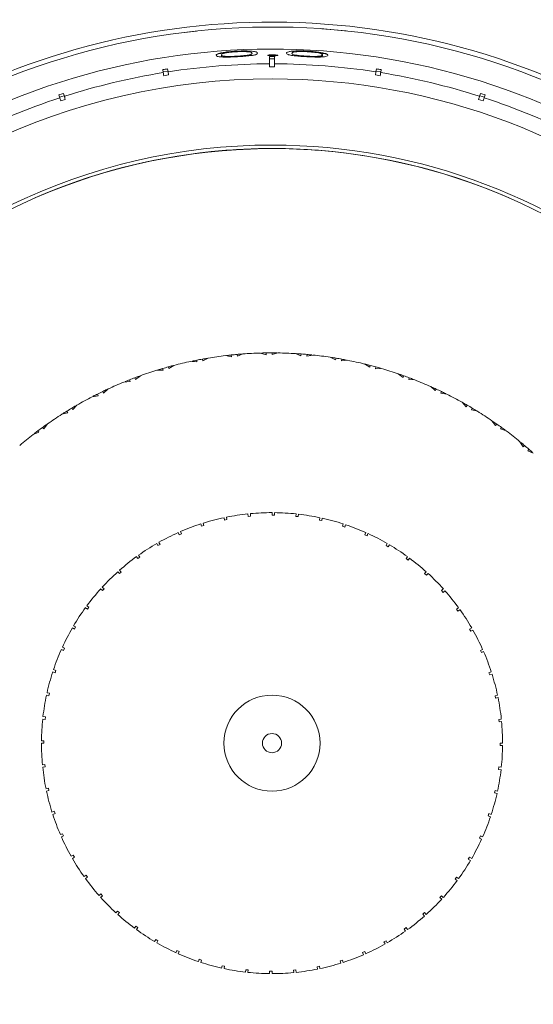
# Model space of a CAD drawing. Header units: inches. Extents: x -3.6 to 22.2, y -7.8 to 16.7.
# Tile 13 of 127: x 5 to 6, y -5.3 to -3.2. Entities that reach past the tile are written whole.
import ezdxf

# ---------------------------------------------------------------- set-up
doc = ezdxf.new("R2010")
doc.units = ezdxf.units.IN
doc.header["$MEASUREMENT"] = 0

msp = doc.modelspace()

# ---------------------------------------------------------------- linework, layer by layer
at = {"color": 7, "linetype": 'Continuous', "lineweight": 15}
for p, q in [((5.3097, -3.2691), (5.3343, -3.2664)), ((5.6166, -3.2637), (5.591, -3.2617)), ((5.6166, -3.2637), (5.6412, -3.2661)), ((5.3858, -3.3165), (5.3858, -3.3153)), ((5.4167, -3.3191), (5.4167, -3.318)), ((5.4436, -3.3169), (5.4436, -3.315)), ((5.4842, -3.3187), (5.4842, -3.3337)), ((5.4942, -3.3237), (5.4842, -3.3237)), ((5.4908, -3.3171), (5.4908, -3.3153)), ((5.4942, -3.3337), (5.4942, -3.3187)), ((5.561, -3.319), (5.561, -3.3179)), ((5.585, -3.3196), (5.5878, -3.3192)), ((5.5878, -3.3192), (5.5878, -3.3177)), ((5.5925, -3.3165), (5.5925, -3.3153)), ((5.2654, -3.3454), (5.2664, -3.3516)), ((5.2761, -3.3488), (5.2662, -3.3503)), ((5.2763, -3.35), (5.2753, -3.3439)), ((5.4942, -3.3401), (5.4842, -3.3401)), ((5.703, -3.3439), (5.7021, -3.35)), ((5.7121, -3.3503), (5.7023, -3.3488)), ((5.7119, -3.3516), (5.7129, -3.3454)), ((5.2773, -3.3564), (5.2674, -3.3579)), ((5.7109, -3.3579), (5.701, -3.3564)), ((5.0522, -3.3974), (5.0541, -3.4034)), ((5.0632, -3.3991), (5.0537, -3.4022)), ((5.0656, -3.4064), (5.0561, -3.4095)), ((5.0636, -3.4003), (5.0617, -3.3943)), ((5.9222, -3.4095), (5.9127, -3.4064)), ((5.9166, -3.3943), (5.9147, -3.4003)), ((5.9246, -3.4022), (5.9151, -3.3991)), ((5.9242, -3.4034), (5.9261, -3.3974)), ((5.4842, -3.5072), (5.4842, -3.5076)), ((5.4942, -3.5072), (5.4942, -3.5076)), ((5.3643, -3.5136), (5.3644, -3.514)), ((5.614, -3.5136), (5.6139, -3.514)), ((5.0029, -3.6084), (5.0031, -3.6088)), ((5.9754, -3.6084), (5.9753, -3.6088)), ((5.3937, -3.9318), (5.4059, -3.9341)), ((5.4057, -3.9305), (5.4059, -3.9341)), ((5.4176, -3.9293), (5.4182, -3.9329)), ((5.4297, -3.9283), (5.4182, -3.9329)), ((5.4653, -3.9265), (5.4772, -3.9298)), ((5.4774, -3.9262), (5.4772, -3.9298)), ((5.4893, -3.9261), (5.4895, -3.9297)), ((5.5014, -3.9262), (5.4895, -3.9297)), ((5.537, -3.9276), (5.5486, -3.9319)), ((5.5491, -3.9284), (5.5486, -3.9319)), ((5.561, -3.9294), (5.5609, -3.933)), ((5.5731, -3.9305), (5.5609, -3.933)), ((5.6084, -3.9351), (5.6196, -3.9405)), ((5.2765, -3.9549), (5.2777, -3.9583)), ((5.2882, -3.9518), (5.2777, -3.9583)), ((5.3229, -3.9436), (5.3352, -3.9448)), ((5.3348, -3.9412), (5.3352, -3.9448)), ((5.3464, -3.939), (5.3473, -3.9425)), ((5.3584, -3.9369), (5.3473, -3.9425)), ((5.6204, -3.937), (5.6196, -3.9405)), ((5.6321, -3.939), (5.6317, -3.9426)), ((5.6441, -3.9413), (5.6317, -3.9426)), ((5.6789, -3.9489), (5.6895, -3.9553)), ((5.6906, -3.9519), (5.6895, -3.9553)), ((5.7021, -3.955), (5.7014, -3.9585)), ((5.2196, -3.9729), (5.2097, -3.9804)), ((5.2534, -3.9617), (5.2658, -3.9617)), ((5.265, -3.9582), (5.2658, -3.9617)), ((5.7138, -3.9583), (5.7014, -3.9585)), ((5.7478, -3.9691), (5.7578, -3.9764)), ((5.7592, -3.9731), (5.7578, -3.9764)), ((5.1858, -3.9859), (5.1982, -3.9848)), ((5.1971, -3.9814), (5.1982, -3.9848)), ((5.2082, -3.9771), (5.2097, -3.9804)), ((5.7704, -3.9772), (5.7694, -3.9806)), ((5.7817, -3.9815), (5.7694, -3.9806)), ((5.8146, -3.9953), (5.8239, -4.0035)), ((5.1207, -4.016), (5.1329, -4.0139)), ((5.1315, -4.0105), (5.1329, -4.0139)), ((5.1422, -4.0053), (5.144, -4.0084)), ((5.1531, -4.0001), (5.144, -4.0084)), ((5.8256, -4.0003), (5.8239, -4.0035)), ((5.8364, -4.0054), (5.8351, -4.0088)), ((5.8473, -4.0108), (5.8351, -4.0088)), ((5.0894, -4.0332), (5.081, -4.0423)), ((5.8788, -4.0274), (5.8873, -4.0364)), ((5.8893, -4.0334), (5.8873, -4.0364)), ((5.0585, -4.0519), (5.0705, -4.0487)), ((5.0688, -4.0455), (5.0705, -4.0487)), ((5.0789, -4.0393), (5.081, -4.0423)), ((5.8996, -4.0394), (5.898, -4.0427)), ((5.91, -4.0457), (5.898, -4.0427)), ((5.0289, -4.0718), (5.0214, -4.0816)), ((5.9398, -4.0652), (5.9475, -4.0749)), ((5.9498, -4.0721), (5.9475, -4.0749)), ((4.9998, -4.0933), (5.0114, -4.0889)), ((5.0095, -4.0859), (5.0114, -4.0889)), ((5.019, -4.0788), (5.0214, -4.0816)), ((5.9595, -4.079), (5.9576, -4.082)), ((5.9693, -4.0862), (5.9576, -4.082)), ((5.9973, -4.1082), (6.0041, -4.1186)), ((6.0066, -4.116), (6.0041, -4.1186)), ((6.0156, -4.1237), (6.0134, -4.1266)), ((6.0247, -4.1318), (6.0134, -4.1266)), ((5.4403, -4.2612), (5.4398, -4.2562)), ((5.4448, -4.2557), (5.4453, -4.2607)), ((5.4892, -4.2586), (5.4892, -4.2536)), ((5.4942, -4.2537), (5.4942, -4.2586)), ((5.538, -4.2612), (5.5386, -4.2562)), ((5.5435, -4.2568), (5.543, -4.2617)), ((5.3447, -4.2815), (5.3432, -4.2768)), ((5.3479, -4.2752), (5.3495, -4.28)), ((5.392, -4.2688), (5.3909, -4.264)), ((5.392, -4.2688), (5.3969, -4.2678)), ((5.3958, -4.2629), (5.3969, -4.2678)), ((5.4403, -4.2612), (5.4453, -4.2607)), ((5.538, -4.2612), (5.543, -4.2617)), ((5.5864, -4.2688), (5.5874, -4.264)), ((5.5864, -4.2688), (5.5913, -4.2699)), ((5.5923, -4.265), (5.5913, -4.2699)), ((5.6336, -4.2815), (5.6352, -4.2768)), ((5.6399, -4.2783), (5.6384, -4.2831)), ((5.299, -4.299), (5.297, -4.2945)), ((5.299, -4.299), (5.3036, -4.297)), ((5.3016, -4.2925), (5.3036, -4.297)), ((5.3447, -4.2815), (5.3495, -4.28)), ((5.6336, -4.2815), (5.6384, -4.2831)), ((5.6793, -4.299), (5.6813, -4.2945)), ((5.6859, -4.2965), (5.6839, -4.3011)), ((5.2554, -4.3213), (5.2529, -4.3169)), ((5.2554, -4.3213), (5.2597, -4.3188)), ((5.2573, -4.3145), (5.2597, -4.3188)), ((5.6793, -4.299), (5.6839, -4.3011)), ((5.7229, -4.3213), (5.7254, -4.3169)), ((5.7229, -4.3213), (5.7272, -4.3238)), ((5.7297, -4.3195), (5.7272, -4.3238)), ((5.2144, -4.3479), (5.2114, -4.3439)), ((5.2144, -4.3479), (5.2184, -4.345)), ((5.2155, -4.3409), (5.2184, -4.345)), ((5.764, -4.3479), (5.7669, -4.3439)), ((5.764, -4.3479), (5.768, -4.3509)), ((5.7709, -4.3468), (5.768, -4.3509)), ((5.1763, -4.3787), (5.173, -4.375)), ((5.1763, -4.3787), (5.1801, -4.3754)), ((5.1767, -4.3717), (5.1801, -4.3754)), ((5.802, -4.3787), (5.8053, -4.375)), ((5.802, -4.3787), (5.8057, -4.3821)), ((5.809, -4.3784), (5.8057, -4.3821)), ((5.1417, -4.4133), (5.138, -4.41)), ((5.1414, -4.4063), (5.1451, -4.4096)), ((5.1417, -4.4133), (5.1451, -4.4096)), ((5.8366, -4.4133), (5.8403, -4.41)), ((5.8366, -4.4133), (5.8399, -4.417)), ((5.8436, -4.4137), (5.8399, -4.417)), ((5.111, -4.4513), (5.1069, -4.4484)), ((5.1099, -4.4444), (5.1139, -4.4473)), ((5.111, -4.4513), (5.1139, -4.4473)), ((5.8674, -4.4513), (5.8714, -4.4484)), ((5.8674, -4.4513), (5.8703, -4.4554)), ((5.8743, -4.4525), (5.8703, -4.4554)), ((5.0843, -4.4924), (5.08, -4.4899)), ((5.0825, -4.4856), (5.0868, -4.488)), ((5.0843, -4.4924), (5.0868, -4.488)), ((5.894, -4.4924), (5.8984, -4.4899)), ((5.894, -4.4924), (5.8965, -4.4967)), ((5.9008, -4.4942), (5.8965, -4.4967)), ((5.0621, -4.536), (5.0575, -4.5339)), ((5.0596, -4.5294), (5.0641, -4.5314)), ((5.0621, -4.536), (5.0641, -4.5314)), ((5.9162, -4.536), (5.9208, -4.5339)), ((5.9162, -4.536), (5.9183, -4.5405)), ((5.9228, -4.5385), (5.9183, -4.5405)), ((5.0445, -4.5817), (5.0398, -4.5801)), ((5.0414, -4.5754), (5.0461, -4.5769)), ((5.0445, -4.5817), (5.0461, -4.5769)), ((5.9338, -4.5817), (5.9385, -4.5801)), ((5.9338, -4.5817), (5.9353, -4.5864)), ((5.9401, -4.5849), (5.9353, -4.5864)), ((5.0319, -4.6289), (5.027, -4.6279)), ((5.0281, -4.623), (5.0329, -4.624)), ((5.0319, -4.6289), (5.0329, -4.624)), ((5.9464, -4.6289), (5.9513, -4.6279)), ((5.9464, -4.6289), (5.9475, -4.6338)), ((5.9524, -4.6328), (5.9475, -4.6338)), ((5.0242, -4.6773), (5.0193, -4.6767)), ((5.0198, -4.6718), (5.0247, -4.6723)), ((5.0242, -4.6773), (5.0247, -4.6723)), ((5.9541, -4.6773), (5.9591, -4.6767)), ((5.9541, -4.6773), (5.9546, -4.6822)), ((5.9596, -4.6817), (5.9546, -4.6822)), ((5.0167, -4.7211), (5.0217, -4.7211)), ((5.0217, -4.7261), (5.0167, -4.7261)), ((5.9567, -4.7261), (5.9617, -4.7261)), ((5.9616, -4.7311), (5.9567, -4.7311)), ((5.0188, -4.7705), (5.0237, -4.77)), ((5.0242, -4.775), (5.0193, -4.7755)), ((5.0242, -4.775), (5.0237, -4.77)), ((5.9541, -4.775), (5.9536, -4.78)), ((5.9585, -4.7805), (5.9536, -4.78)), ((5.9541, -4.775), (5.9591, -4.7755)), ((5.026, -4.8195), (5.0308, -4.8184)), ((5.0319, -4.8233), (5.027, -4.8244)), ((5.0319, -4.8233), (5.0308, -4.8184)), ((5.9464, -4.8233), (5.9454, -4.8282)), ((5.9464, -4.8233), (5.9513, -4.8244)), ((5.9503, -4.8293), (5.9454, -4.8282)), ((5.0383, -4.8674), (5.043, -4.8658)), ((5.0445, -4.8706), (5.0398, -4.8721)), ((5.0445, -4.8706), (5.043, -4.8658)), ((5.9338, -4.8706), (5.9322, -4.8753)), ((5.937, -4.8769), (5.9322, -4.8753)), ((5.9338, -4.8706), (5.9385, -4.8721)), ((5.0555, -4.9137), (5.06, -4.9117)), ((5.0621, -4.9163), (5.0575, -4.9183)), ((5.0621, -4.9163), (5.06, -4.9117)), ((5.9162, -4.9163), (5.9142, -4.9208)), ((5.9188, -4.9229), (5.9142, -4.9208)), ((5.9162, -4.9163), (5.9208, -4.9183)), ((5.0775, -4.958), (5.0818, -4.9555)), ((5.0843, -4.9599), (5.08, -4.9624)), ((5.0843, -4.9599), (5.0818, -4.9555)), ((5.894, -4.9599), (5.8915, -4.9642)), ((5.8958, -4.9667), (5.8915, -4.9642)), ((5.894, -4.9599), (5.8984, -4.9624)), ((5.104, -4.9998), (5.108, -4.9969)), ((5.111, -5.0009), (5.1069, -5.0039)), ((5.111, -5.0009), (5.108, -4.9969)), ((5.8674, -5.0009), (5.8644, -5.005)), ((5.8685, -5.0079), (5.8644, -5.005)), ((5.8674, -5.0009), (5.8714, -5.0039)), ((5.1347, -5.0386), (5.1384, -5.0352)), ((5.1417, -5.0389), (5.138, -5.0423)), ((5.1417, -5.0389), (5.1384, -5.0352)), ((5.8366, -5.0389), (5.8332, -5.0427)), ((5.8369, -5.046), (5.8332, -5.0427)), ((5.8366, -5.0389), (5.8403, -5.0423)), ((5.1693, -5.0739), (5.1726, -5.0702)), ((5.1763, -5.0735), (5.1726, -5.0702)), ((5.1763, -5.0735), (5.173, -5.0773)), ((5.802, -5.0735), (5.7983, -5.0769)), ((5.8016, -5.0806), (5.7983, -5.0769)), ((5.802, -5.0735), (5.8053, -5.0773)), ((5.2074, -5.1054), (5.2103, -5.1014)), ((5.2144, -5.1043), (5.2103, -5.1014)), ((5.2144, -5.1043), (5.2114, -5.1084)), ((5.764, -5.1043), (5.7599, -5.1073)), ((5.764, -5.1043), (5.7669, -5.1084)), ((5.7628, -5.1113), (5.7599, -5.1073)), ((5.2486, -5.1328), (5.2511, -5.1285)), ((5.2554, -5.131), (5.2511, -5.1285)), ((5.2554, -5.131), (5.2529, -5.1353)), ((5.7229, -5.131), (5.7186, -5.1335)), ((5.7211, -5.1378), (5.7186, -5.1335)), ((5.7229, -5.131), (5.7254, -5.1353)), ((5.2924, -5.1557), (5.2944, -5.1512)), ((5.299, -5.1532), (5.2944, -5.1512)), ((5.299, -5.1532), (5.297, -5.1578)), ((5.6793, -5.1532), (5.6747, -5.1552)), ((5.6768, -5.1598), (5.6747, -5.1552)), ((5.6793, -5.1532), (5.6813, -5.1578)), ((5.3384, -5.1739), (5.3399, -5.1692)), ((5.3447, -5.1707), (5.3399, -5.1692)), ((5.3447, -5.1707), (5.3432, -5.1755)), ((5.386, -5.1872), (5.3871, -5.1824)), ((5.392, -5.1834), (5.3871, -5.1824)), ((5.392, -5.1834), (5.3909, -5.1883)), ((5.5864, -5.1834), (5.5815, -5.1845)), ((5.5825, -5.1893), (5.5815, -5.1845)), ((5.5864, -5.1834), (5.5874, -5.1883)), ((5.6336, -5.1707), (5.6289, -5.1723)), ((5.6304, -5.177), (5.6289, -5.1723)), ((5.6336, -5.1707), (5.6352, -5.1755)), ((5.4348, -5.1955), (5.4353, -5.1905)), ((5.4403, -5.1911), (5.4353, -5.1905)), ((5.4403, -5.1911), (5.4398, -5.196)), ((5.4842, -5.1986), (5.4842, -5.1936)), ((5.4892, -5.1936), (5.4892, -5.1986)), ((5.538, -5.1911), (5.5331, -5.1916)), ((5.5336, -5.1965), (5.5331, -5.1916)), ((5.538, -5.1911), (5.5386, -5.196))]:
    msp.add_line(p, q, dxfattribs=at)
for radius in [0.0985, 0.0197]:
    msp.add_circle((5.4892, -4.7261), radius, dxfattribs=at)
for radius, start, end in [(2.63, 82.0465, 223.7532), (2.63, 316.0386, 82.0465), (1.9375, 94.8853, 145.1147), (1.9375, 34.8853, 85.1147), (1.7505, 95.4034, 144.5966), (1.7505, 35.4034, 84.5966), (1.478, 0, 193.5656), (1.468, 270, 193.5325), (1.4228, 270, 123.5319), (1.3925, 90.2057, 98.7943), (1.3925, 81.2057, 89.7943), (1.3925, 99.2057, 107.7943), (1.3925, 72.2057, 80.7943), (1.3925, 108.2057, 116.7943), (1.3925, 63.2057, 71.7943), (1.226, 90, 194.0433), (1.226, 202.791, 90), (1.2185, 202.818, 101.821), (1.2189, 90.2351, 95.8777), (1.2189, 89.7649, 90.2351), (1.2189, 84.1223, 89.7649), (1.2189, 95.8777, 113.5108), (1.2189, 66.4892, 84.1223), (1.2185, 101.821, 194.0163), (0.8, 96.855, 99.4079), (0.8, 95.9858, 96.6817), (0.8, 95.1342, 95.9858), (0.8, 94.4383, 95.1342), (0.8, 91.7121, 94.265), (0.8, 90.8429, 91.5389), (0.8, 89.9914, 90.8429), (0.8, 89.2954, 89.9914), (0.8, 86.5693, 89.1222), (0.8, 85.7001, 86.396), (0.8, 84.8485, 85.7001), (0.8, 84.1526, 84.8485), (0.8, 81.4264, 83.9793), (0.8, 80.5572, 81.2531), (0.8, 105.4199, 106.2715), (0.8, 104.724, 105.4199), (0.8, 101.9978, 104.5508), (0.8, 101.1286, 101.8246), (0.8, 100.2771, 101.1286), (0.8, 99.5812, 100.2771), (0.8, 79.7057, 80.5572), (0.8, 79.0097, 79.7057), (0.8, 76.2835, 78.8365), (0.8, 75.4144, 76.1103), (0.8, 74.5628, 75.4144), (0.8, 73.8669, 74.5628), (0.8, 109.8669, 110.5628), (0.8, 107.1407, 109.6936), (0.8, 106.2715, 106.9674), (0.8, 71.1407, 73.6936), (0.8, 70.2715, 70.9674), (0.8, 69.4199, 70.2715), (0.8, 112.2835, 114.8365), (0.8, 111.4144, 112.1103), (0.8, 110.5628, 111.4144), (0.8, 68.724, 69.4199), (0.8, 65.9978, 68.5508), (0.8, 117.4264, 119.9793), (0.8, 116.5572, 117.2531), (0.8, 115.7057, 116.5572), (0.8, 115.0097, 115.7057), (0.8, 65.1286, 65.8246), (0.8, 64.2771, 65.1286), (0.8, 63.5812, 64.2771), (0.8, 60.855, 63.4079), (0.8, 120.1526, 120.8485), (0.8, 59.9858, 60.6817), (0.8, 59.1342, 59.9858), (0.8, 122.5693, 125.1222), (0.8, 121.7001, 122.396), (0.8, 120.8485, 121.7001), (0.8, 58.4383, 59.1342), (0.8, 55.7121, 58.265), (0.8, 125.2954, 125.9914), (0.8, 54.8429, 55.5389), (0.8, 53.9914, 54.8429), (0.8, 127.7121, 130.265), (0.8, 126.8429, 127.5389), (0.8, 125.9914, 126.8429), (0.8, 53.2954, 53.9914), (0.8, 50.5693, 53.1222), (0.8, 49.7001, 50.396), (0.8, 48.8485, 49.7001), (0.8, 48.1526, 48.8485), (0.4725, 96, 101.3937), (0.4725, 90, 95.3937), (0.4725, 84, 89.3937), (0.4725, 78, 83.3937), (0.4725, 108, 113.3937), (0.4725, 102, 107.3937), (0.4725, 72, 77.3937), (0.4725, 66, 71.3937), (0.4725, 114, 119.3937), (0.4725, 60, 65.3937), (0.4725, 120, 125.3937), (0.4725, 54, 59.3937), (0.4725, 126, 131.3937), (0.4725, 48, 53.3937), (0.4725, 132, 137.3937), (0.4725, 42, 47.3937), (0.4725, 138, 143.3937), (0.4725, 36, 41.3937), (0.4725, 144, 149.3937), (0.4725, 30, 35.3937), (0.4725, 150, 155.3937), (0.4725, 24, 29.3937), (0.4725, 156, 161.3937), (0.4725, 18, 23.3937), (0.4725, 162, 167.3937), (0.4725, 12, 17.3937), (0.4725, 168, 173.3937), (0.4725, 6, 11.3937), (0.4725, 174, 179.3937), (0.4725, 0, 5.3937), (1.478, 203.2687, 0), (0.4725, 180, 185.3937), (0.4725, 354, 359.3937), (0.4725, 186, 191.3937), (0.4725, 348, 353.3937), (0.4725, 192, 197.3937), (0.4725, 342, 347.3937), (0.4725, 198, 203.3937), (0.4725, 336, 341.3937), (0.4725, 204, 209.3937), (0.4725, 330, 335.3937), (0.4725, 210, 215.3937), (0.4725, 324, 329.3937), (0.4725, 216, 221.3937), (0.4725, 318, 323.3937), (0.4725, 222, 227.3937), (0.4725, 312, 317.3937), (0.4725, 228, 233.3937), (0.4725, 306, 311.3937), (0.4725, 234, 239.3937), (0.4725, 300, 305.3937), (0.4725, 240, 245.3937), (0.4725, 294, 299.3937), (0.4725, 246, 251.3937), (0.4725, 288, 293.3937), (0.4725, 252, 257.3937), (0.4725, 282, 287.3937), (0.4725, 258, 263.3937), (0.4725, 264, 269.3937), (0.4725, 270, 275.3937), (0.4725, 276, 281.3937)]:
    msp.add_arc((5.4892, -4.7261), radius, start, end, dxfattribs=at)
at = {"color": 8, "linetype": 'Continuous', "lineweight": 15}
for radius, start, end in [(2.6042, 82.0465, 223.6342), (2.6042, 316.138, 82.0465), (1.3616, 90, 193.1497), (1.3616, 203.6975, 90)]:
    msp.add_arc((5.4892, -4.7261), radius, start, end, dxfattribs=at)
at = {"color": 7, "linetype": 'Continuous', "lineweight": 15}
for centre, major_axis, start_param, end_param in [((5.4892, -4.737), (0, 1.4183), 6.27966, 6.286711), ((5.4909, -4.7368), (-0.2205, 1.3922), 6.279638, 6.286733), ((5.4875, -4.7368), (0.2205, 1.3922), 6.279638, 6.286733), ((5.4925, -4.7364), (-0.4356, 1.3405), 6.279638, 6.286733), ((5.4858, -4.7364), (0.4356, 1.3405), 6.279638, 6.286733)]:
    msp.add_ellipse(centre, major_axis=major_axis, ratio=0.999971, start_param=start_param, end_param=end_param, dxfattribs=at)
for points, knots in [([(5.3746, -3.3161), (5.3749, -3.315), (5.3754, -3.3134), (5.3854, -3.3109), (5.3958, -3.3093), (5.4065, -3.3082), (5.4136, -3.3078), (5.4164, -3.3076)], [0, 0, 0, 0, 0.421432, 0.60776, 0.756655, 0.90569, 1, 1, 1, 1]), ([(5.4167, -3.3087), (5.4135, -3.3089), (5.4071, -3.3093), (5.3987, -3.3103), (5.3916, -3.3116), (5.3861, -3.3133), (5.3859, -3.3145), (5.3858, -3.3153)], [0, 0, 0, 0, 0.14067, 0.281992, 0.423355, 0.631545, 1, 1, 1, 1]), ([(5.4164, -3.3076), (5.4208, -3.3075), (5.4296, -3.3071), (5.441, -3.3073), (5.4507, -3.308), (5.4587, -3.3095), (5.4592, -3.311), (5.4595, -3.3118)], [0, 0, 0, 0, 0.14959, 0.299859, 0.440798, 0.660656, 1, 1, 1, 1]), ([(5.4483, -3.3121), (5.4481, -3.3116), (5.4478, -3.3106), (5.444, -3.3094), (5.4374, -3.3086), (5.4288, -3.3084), (5.4213, -3.3085), (5.4174, -3.3087), (5.4167, -3.3087)], [0, 0, 0, 0, 0.252946, 0.50746, 0.666689, 0.827456, 0.971159, 1, 1, 1, 1]), ([(5.5188, -3.3118), (5.5191, -3.3107), (5.5196, -3.3092), (5.5297, -3.3077), (5.54, -3.3071), (5.5508, -3.3071), (5.5578, -3.3074), (5.5606, -3.3076)], [0, 0, 0, 0, 0.421594, 0.607967, 0.756534, 0.905242, 1, 1, 1, 1]), ([(5.561, -3.3087), (5.5578, -3.3086), (5.5513, -3.3083), (5.543, -3.3085), (5.5359, -3.309), (5.5304, -3.3102), (5.5302, -3.3114), (5.53, -3.3121)], [0, 0, 0, 0, 0.140535, 0.281728, 0.422875, 0.631025, 1, 1, 1, 1]), ([(5.5606, -3.3076), (5.565, -3.3078), (5.5739, -3.3084), (5.5853, -3.3097), (5.595, -3.3114), (5.6029, -3.3137), (5.6034, -3.3152), (5.6037, -3.3161)], [0, 0, 0, 0, 0.149741, 0.300153, 0.441371, 0.66137, 1, 1, 1, 1]), ([(5.5925, -3.3153), (5.5924, -3.3147), (5.592, -3.3137), (5.5883, -3.3121), (5.5816, -3.3107), (5.573, -3.3096), (5.5655, -3.309), (5.5616, -3.3087), (5.561, -3.3087)], [0, 0, 0, 0, 0.252877, 0.507326, 0.666726, 0.827661, 0.971571, 1, 1, 1, 1]), ([(5.3746, -3.3165), (5.3752, -3.3152), (5.3759, -3.3136), (5.3863, -3.312), (5.3907, -3.3117), (5.3923, -3.3116)], [0, 0, 0, 0, 0.715919, 0.8960532, 1, 1, 1, 1]), ([(5.4164, -3.3191), (5.4121, -3.3193), (5.4036, -3.3197), (5.3925, -3.3198), (5.3831, -3.3195), (5.3753, -3.3184), (5.3749, -3.317), (5.3746, -3.3161)], [0, 0, 0, 0, 0.145301, 0.291372, 0.430549, 0.640677, 1, 1, 1, 1]), ([(5.3858, -3.3165), (5.3851, -3.3176), (5.3843, -3.3188), (5.3924, -3.3196), (5.3934, -3.3198)], [0, 0, 0, 0, 0.879154, 1, 1, 1, 1]), ([(5.3858, -3.3153), (5.386, -3.3162), (5.3862, -3.3176), (5.3958, -3.3184), (5.4047, -3.3184), (5.4123, -3.3182), (5.4162, -3.318), (5.4167, -3.318)], [0, 0, 0, 0, 0.492988, 0.660496, 0.829474, 0.975104, 1, 1, 1, 1]), ([(5.4595, -3.3118), (5.4591, -3.3128), (5.4585, -3.3143), (5.4497, -3.3162), (5.4395, -3.3175), (5.4274, -3.3185), (5.4196, -3.3189), (5.4164, -3.3191)], [0, 0, 0, 0, 0.38125, 0.555518, 0.731165, 0.891605, 1, 1, 1, 1]), ([(5.4167, -3.318), (5.4204, -3.3177), (5.4273, -3.3173), (5.4357, -3.3165), (5.4408, -3.3157), (5.4428, -3.3152), (5.4436, -3.315)], [0, 0, 0, 0, 0.300711, 0.560546, 0.820025, 1, 1, 1, 1]), ([(5.4436, -3.315), (5.4444, -3.3147), (5.446, -3.3142), (5.4479, -3.3133), (5.4481, -3.3126), (5.4483, -3.3121)], [0, 0, 0, 0, 0.250494, 0.501064, 1, 1, 1, 1]), ([(5.4804, -3.3162), (5.4805, -3.3161), (5.4808, -3.3158), (5.4833, -3.3155), (5.4864, -3.3153), (5.489, -3.3153), (5.4905, -3.3153), (5.4908, -3.3153)], [0, 0, 0, 0, 0.263863, 0.511658, 0.733124, 0.948033, 1, 1, 1, 1]), ([(5.4908, -3.3171), (5.4894, -3.3171), (5.4868, -3.3171), (5.4836, -3.3169), (5.4814, -3.3166), (5.4805, -3.3164), (5.4804, -3.3163), (5.4804, -3.3162)], [0, 0, 0, 0, 0.2413982, 0.4857485, 0.6948695, 0.892086, 1, 1, 1, 1]), ([(5.4908, -3.3153), (5.4921, -3.3153), (5.4948, -3.3153), (5.498, -3.3155), (5.5003, -3.3158), (5.5011, -3.3161), (5.5012, -3.3162), (5.5012, -3.3162)], [0, 0, 0, 0, 0.243748, 0.490695, 0.70113, 0.922882, 1, 1, 1, 1]), ([(5.5012, -3.3162), (5.5011, -3.3163), (5.5008, -3.3166), (5.4985, -3.3168), (5.4956, -3.317), (5.4929, -3.3171), (5.4912, -3.3171), (5.4908, -3.3171)], [0, 0, 0, 0, 0.2402581, 0.4832003, 0.7001889, 0.9154782, 1, 1, 1, 1]), ([(5.5606, -3.319), (5.5564, -3.3188), (5.5479, -3.3183), (5.5368, -3.3173), (5.5274, -3.3161), (5.5195, -3.3142), (5.5191, -3.3127), (5.5188, -3.3118)], [0, 0, 0, 0, 0.145116, 0.291011, 0.429849, 0.640052, 1, 1, 1, 1]), ([(5.53, -3.3121), (5.5302, -3.3131), (5.5304, -3.3144), (5.54, -3.3162), (5.5489, -3.3172), (5.5565, -3.3177), (5.5604, -3.3179), (5.561, -3.3179)], [0, 0, 0, 0, 0.493108, 0.660584, 0.82954, 0.974955, 1, 1, 1, 1]), ([(5.6037, -3.3161), (5.6034, -3.3171), (5.6028, -3.3185), (5.5939, -3.3195), (5.5837, -3.3198), (5.5716, -3.3195), (5.5638, -3.3192), (5.5606, -3.319)], [0, 0, 0, 0, 0.381105, 0.555654, 0.731586, 0.892198, 1, 1, 1, 1]), ([(5.561, -3.3179), (5.5647, -3.3181), (5.5715, -3.3184), (5.5799, -3.3184), (5.585, -3.3181), (5.587, -3.3178), (5.5878, -3.3177)], [0, 0, 0, 0, 0.30056, 0.560544, 0.820368, 1, 1, 1, 1]), ([(5.5865, -3.3118), (5.5898, -3.3121), (5.6034, -3.3133), (5.6036, -3.3151), (5.6037, -3.3165)], [0, 0, 0, 0, 0.242246, 1, 1, 1, 1]), ([(5.5878, -3.3177), (5.5886, -3.3175), (5.5902, -3.3172), (5.5921, -3.3164), (5.5924, -3.3157), (5.5925, -3.3153)], [0, 0, 0, 0, 0.25048, 0.501036, 1, 1, 1, 1]), ([(5.5878, -3.3192), (5.5894, -3.3187), (5.5922, -3.3178), (5.5924, -3.3169), (5.5925, -3.3165)], [0, 0, 0, 0, 0.559599, 1, 1, 1, 1]), ([(5.2773, -3.3564), (5.277, -3.3547), (5.2765, -3.3515), (5.2764, -3.3505), (5.2763, -3.35)], [0, 0, 0, 0, 0.4969276, 1, 1, 1, 1]), ([(5.4842, -3.3337), (5.4842, -3.3337), (5.4842, -3.334), (5.4842, -3.3355), (5.4842, -3.3385), (5.4842, -3.34), (5.4842, -3.3401)], [0, 0, 0, 0, 0.015192, 0.600801, 0.967318, 1, 1, 1, 1]), ([(5.4942, -3.3401), (5.4942, -3.34), (5.4942, -3.3378), (5.4942, -3.3349), (5.4942, -3.334), (5.4942, -3.3337)], [0, 0, 0, 0, 0.032685, 0.618346, 1, 1, 1, 1]), ([(5.7021, -3.35), (5.702, -3.3506), (5.7018, -3.3517), (5.7013, -3.355), (5.701, -3.3564)], [0, 0, 0, 0, 0.585345, 1, 1, 1, 1]), ([(5.2664, -3.3516), (5.2665, -3.3522), (5.2667, -3.3532), (5.2672, -3.3566), (5.2674, -3.3579)], [0, 0, 0, 0, 0.585345, 1, 1, 1, 1]), ([(5.7109, -3.3579), (5.7112, -3.3563), (5.7117, -3.353), (5.7119, -3.3521), (5.7119, -3.3516)], [0, 0, 0, 0, 0.496928, 1, 1, 1, 1]), ([(5.0541, -3.4034), (5.0543, -3.4039), (5.0546, -3.4049), (5.0557, -3.4081), (5.0561, -3.4095)], [0, 0, 0, 0, 0.5853453, 1, 1, 1, 1]), ([(5.0656, -3.4064), (5.0651, -3.4048), (5.0641, -3.4016), (5.0638, -3.4007), (5.0636, -3.4003)], [0, 0, 0, 0, 0.496901, 1, 1, 1, 1]), ([(5.9147, -3.4003), (5.9145, -3.4008), (5.9142, -3.4018), (5.9131, -3.4051), (5.9127, -3.4064)], [0, 0, 0, 0, 0.585345, 1, 1, 1, 1]), ([(5.9222, -3.4095), (5.9227, -3.4079), (5.9238, -3.4047), (5.9241, -3.4038), (5.9242, -3.4034)], [0, 0, 0, 0, 0.496901, 1, 1, 1, 1]), ([(5.4892, -4.2586), (5.49, -4.2586), (5.4917, -4.2586), (5.4933, -4.2586), (5.4942, -4.2586)], [0, 0, 0, 0, 0.49353, 1, 1, 1, 1]), ([(5.0217, -4.7261), (5.0217, -4.7253), (5.0217, -4.7236), (5.0217, -4.722), (5.0217, -4.7211)], [0, 0, 0, 0, 0.49353, 1, 1, 1, 1]), ([(5.9567, -4.7261), (5.9567, -4.727), (5.9567, -4.7286), (5.9567, -4.7303), (5.9567, -4.7311)], [0, 0, 0, 0, 0.49353, 1, 1, 1, 1]), ([(5.4892, -5.1936), (5.4883, -5.1936), (5.4867, -5.1936), (5.485, -5.1936), (5.4842, -5.1936)], [0, 0, 0, 0, 0.49353, 1, 1, 1, 1])]:
    msp.add_open_spline(points, degree=3, knots=knots, dxfattribs=at)

doc.saveas('drawing.dxf')
